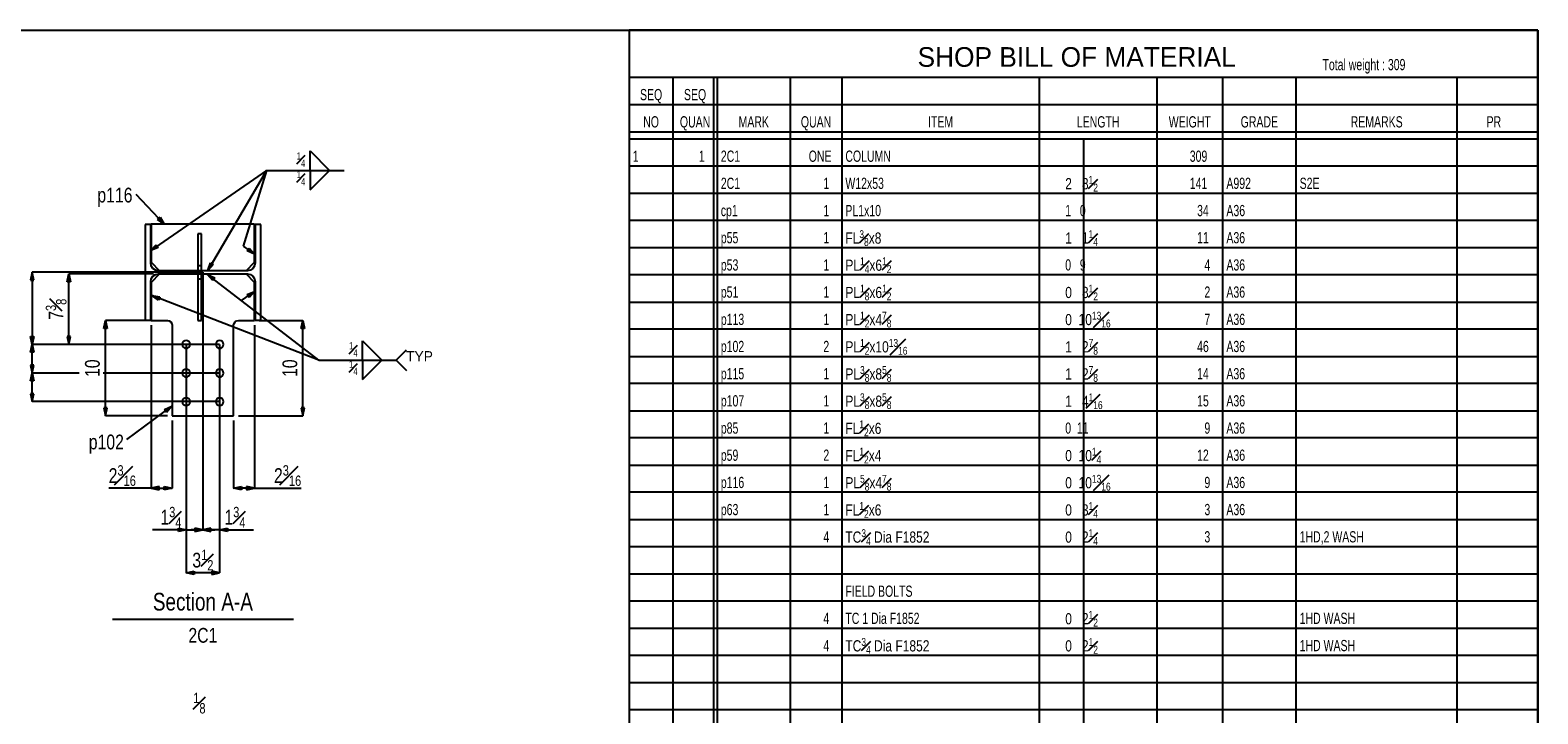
# Model space of a CAD drawing. Header units: inches. Extents: x -17.2 to 17.5, y -11.2 to 11.2.
# Tile 15 of 15: x 4.1 to 17.2, y 5.3 to 11.2. Entities that reach past the tile are written whole.
import ezdxf
from ezdxf.enums import TextEntityAlignment as Align

# ---------------------------------------------------------------- set-up
doc = ezdxf.new("R2010")
doc.units = ezdxf.units.IN
doc.header["$LTSCALE"] = 2.5
doc.header["$MEASUREMENT"] = 0
doc.linetypes.add('SDS2_5', pattern=[0.04, 0.02, -0.02])
doc.layers.add('Layer_0', color=7, linetype='Continuous')
doc.layers.add('Outline', color=7, linetype='Continuous')
doc.styles.add('MTextWidth', font='txt', dxfattribs={"width": 0.8, "height": 0.2})

msp = doc.modelspace()

# ---------------------------------------------------------------- linework, layer by layer
at = {"color": 1, "linetype": 'Continuous'}
for p, q in [((6.143, 10.025), (5.939, 9.363)), ((5.002, 9.817), (5.25, 9.556)), ((5.192, 9.596), (5.213, 9.616)), ((5.213, 9.616), (5.25, 9.556)), ((5.25, 9.556), (5.192, 9.596)), ((5.25, 9.556), (5.25, 9.556)), ((5.939, 9.363), (6.038, 9.294)), ((5.973, 9.321), (5.99, 9.345)), ((6.038, 9.294), (5.973, 9.321)), ((5.99, 9.345), (6.038, 9.294)), ((6.038, 9.294), (6.038, 9.294)), ((4.4, 9.052), (4.415, 9.12)), ((4.415, 8.505), (4.415, 9.12)), ((4.415, 9.12), (4.43, 9.052)), ((5.156, 9.12), (4.415, 9.12)), ((6.6, 8.367), (5.628, 9.116)), ((5.628, 9.116), (5.628, 9.116)), ((5.628, 9.116), (5.691, 9.086)), ((5.673, 9.063), (5.628, 9.116)), ((4.43, 9.052), (4.4, 9.052)), ((5.691, 9.086), (5.673, 9.063)), ((5.925, 8.887), (6.038, 8.968)), ((5.973, 8.94), (6.038, 8.968)), ((6.038, 8.968), (5.99, 8.916)), ((6.038, 8.968), (6.038, 8.968)), ((6.6, 8.367), (5.141, 8.931)), ((5.141, 8.931), (5.141, 8.931)), ((5.141, 8.931), (5.21, 8.919)), ((5.2, 8.892), (5.141, 8.931)), ((5.21, 8.919), (5.2, 8.892)), ((5.99, 8.916), (5.973, 8.94)), ((4.43, 8.573), (4.4, 8.573)), ((4.4, 8.573), (4.415, 8.505)), ((4.415, 8.505), (4.43, 8.573)), ((5.733, 8.505), (4.415, 8.505)), ((6.981, 8.367), (6.981, 8.536)), ((6.981, 8.536), (7.15, 8.367)), ((7.277, 8.367), (7.367, 8.457)), ((6.6, 8.367), (7.277, 8.367)), ((6.981, 8.367), (6.981, 8.197)), ((6.981, 8.197), (7.15, 8.367)), ((7.277, 8.367), (7.367, 8.277)), ((4.922, 7.675), (5.317, 7.964)), ((5.252, 7.935), (5.317, 7.964)), ((5.27, 7.911), (5.252, 7.935)), ((5.317, 7.964), (5.27, 7.911)), ((5.317, 7.964), (5.317, 7.964))]:
    msp.add_line(p, q, dxfattribs=at)
at = {"layer": 'Layer_0', "color": 2, "linetype": 'Continuous'}
for p, q in [((-17.25, 11.25), (17.25, 11.25)), ((17.25, 11.25), (9.311, 11.25)), ((9.311, 11.25), (9.311, -3.475)), ((17.25, 11.25), (17.25, -11.25)), ((17.25, -3.475), (17.25, 11.25)), ((17.25, 10.837), (9.311, 10.837)), ((10.048, 10.837), (10.048, -9.5)), ((10.08, 10.837), (10.08, -9.5)), ((10.08, 10.837), (10.08, -3.475)), ((10.048, 10.6), (17.25, 10.6)), ((9.311, 10.363), (17.25, 10.363)), ((9.311, 10.3), (17.25, 10.3)), ((5.131, 9.551), (5.083, 9.551)), ((5.083, 9.551), (5.083, 8.718)), ((5.131, 9.216), (5.131, 9.551)), ((6.038, 9.555), (5.136, 9.555)), ((5.136, 9.555), (5.136, 9.222)), ((6.038, 9.222), (6.038, 9.555)), ((6.092, 9.551), (6.044, 9.551)), ((6.044, 9.551), (6.044, 9.216)), ((6.092, 8.718), (6.092, 9.551)), ((5.575, 9.472), (5.544, 9.472)), ((5.544, 9.472), (5.544, 9.149)), ((5.575, 9.149), (5.575, 9.472)), ((5.136, 9.222), (5.209, 9.149)), ((5.965, 9.149), (6.038, 9.222)), ((5.136, 9.19), (5.131, 9.216)), ((5.151, 9.169), (5.136, 9.19)), ((5.209, 9.12), (5.136, 9.047)), ((5.136, 9.079), (5.151, 9.101)), ((5.172, 9.154), (5.151, 9.169)), ((5.151, 9.101), (5.172, 9.115)), ((5.198, 9.149), (5.172, 9.154)), ((5.172, 9.115), (5.198, 9.12)), ((5.977, 9.149), (5.198, 9.149)), ((5.198, 9.12), (5.977, 9.12)), ((5.544, 9.149), (5.575, 9.149)), ((5.544, 9.12), (5.544, 8.714)), ((5.575, 9.12), (5.544, 9.12)), ((5.575, 8.714), (5.575, 9.12)), ((6.038, 9.047), (5.965, 9.12)), ((6.002, 9.154), (5.977, 9.149)), ((5.977, 9.12), (6.002, 9.115)), ((6.024, 9.169), (6.002, 9.154)), ((6.002, 9.115), (6.024, 9.101)), ((6.039, 9.19), (6.024, 9.169)), ((6.024, 9.101), (6.039, 9.079)), ((6.044, 9.216), (6.039, 9.19)), ((5.131, 9.054), (5.136, 9.079)), ((5.131, 8.718), (5.131, 9.054)), ((5.136, 9.047), (5.136, 8.714)), ((6.038, 8.714), (6.038, 9.047)), ((6.039, 9.079), (6.044, 9.054)), ((6.044, 9.054), (6.044, 8.718)), ((5.083, 8.718), (5.131, 8.718)), ((5.136, 8.714), (5.277, 8.714)), ((5.277, 8.714), (5.293, 8.711)), ((5.293, 8.711), (5.306, 8.702)), ((5.306, 8.702), (5.315, 8.688)), ((5.544, 8.714), (5.575, 8.714)), ((5.859, 8.688), (5.868, 8.702)), ((5.868, 8.702), (5.882, 8.711)), ((5.882, 8.711), (5.898, 8.714)), ((5.898, 8.714), (6.038, 8.714)), ((6.044, 8.718), (6.092, 8.718)), ((5.315, 8.688), (5.319, 8.672)), ((5.319, 8.672), (5.319, 7.881)), ((5.856, 8.672), (5.859, 8.688)), ((5.856, 7.881), (5.856, 8.672)), ((5.319, 7.881), (5.856, 7.881))]:
    msp.add_line(p, q, dxfattribs=at)
at = {"layer": 'Layer_0', "color": 1, "linetype": 'Continuous'}
for p, q in [((9.695, -3.475), (9.695, 10.837)), ((10.72, -3.475), (10.72, 10.837)), ((11.168, 10.837), (11.168, -3.475)), ((12.897, -3.475), (12.897, 10.837)), ((13.921, 10.837), (13.921, -3.475)), ((14.497, -3.475), (14.497, 10.837)), ((15.137, 10.837), (15.137, -3.475)), ((16.546, -3.475), (16.546, 10.837)), ((9.311, 10.6), (10.048, 10.6)), ((13.281, 10.3), (13.281, -3.475)), ((17.25, 10.062), (9.311, 10.062)), ((9.311, 9.825), (17.25, 9.825)), ((17.25, 9.587), (9.311, 9.587)), ((9.311, 9.35), (17.25, 9.35)), ((17.25, 9.113), (9.311, 9.113)), ((9.311, 8.875), (17.25, 8.875)), ((17.25, 8.637), (9.311, 8.637)), ((9.311, 8.4), (17.25, 8.4)), ((17.25, 8.163), (9.311, 8.163)), ((9.311, 7.925), (17.25, 7.925)), ((17.25, 7.688), (9.311, 7.688)), ((9.311, 7.45), (17.25, 7.45)), ((17.25, 7.213), (9.311, 7.213)), ((9.311, 6.975), (17.25, 6.975)), ((17.25, 6.738), (9.311, 6.738)), ((9.311, 6.5), (17.25, 6.5)), ((17.25, 6.262), (9.311, 6.262)), ((9.311, 6.025), (17.25, 6.025)), ((17.25, 5.787), (9.311, 5.787)), ((9.311, 5.55), (17.25, 5.55)), ((17.25, 5.312), (9.311, 5.312))]:
    msp.add_line(p, q, dxfattribs=at)
at = {"layer": 'Layer_0', "color": 1, "linetype": 'SDS2_5'}
for p, q in [((5.575, 9.191), (5.544, 9.191)), ((5.544, 9.079), (5.575, 9.079))]:
    msp.add_line(p, q, dxfattribs=at)
at = {"layer": 'Layer_0', "color": 3, "linetype": 'Continuous'}
for points in [[(5.429, 8.536), (5.418, 8.529), (5.41, 8.518), (5.408, 8.505), (5.41, 8.492), (5.418, 8.481), (5.429, 8.473), (5.442, 8.471), (5.454, 8.473), (5.465, 8.481), (5.473, 8.492), (5.475, 8.505), (5.473, 8.518), (5.465, 8.529), (5.454, 8.536), (5.442, 8.538), (5.429, 8.536)], [(5.72, 8.536), (5.709, 8.529), (5.702, 8.518), (5.699, 8.505), (5.702, 8.492), (5.709, 8.481), (5.72, 8.473), (5.733, 8.471), (5.746, 8.473), (5.757, 8.481), (5.764, 8.492), (5.767, 8.505), (5.764, 8.518), (5.757, 8.529), (5.746, 8.536), (5.733, 8.538), (5.72, 8.536)], [(5.429, 8.286), (5.418, 8.279), (5.41, 8.268), (5.408, 8.255), (5.41, 8.242), (5.418, 8.231), (5.429, 8.223), (5.442, 8.221), (5.454, 8.223), (5.465, 8.231), (5.473, 8.242), (5.475, 8.255), (5.473, 8.268), (5.465, 8.279), (5.454, 8.286), (5.442, 8.288), (5.429, 8.286)], [(5.72, 8.286), (5.709, 8.279), (5.702, 8.268), (5.699, 8.255), (5.702, 8.242), (5.709, 8.231), (5.72, 8.223), (5.733, 8.221), (5.746, 8.223), (5.757, 8.231), (5.764, 8.242), (5.767, 8.255), (5.764, 8.268), (5.757, 8.279), (5.746, 8.286), (5.733, 8.288), (5.72, 8.286)], [(5.429, 8.036), (5.418, 8.029), (5.41, 8.018), (5.408, 8.005), (5.41, 7.992), (5.418, 7.981), (5.429, 7.973), (5.442, 7.971), (5.454, 7.973), (5.465, 7.981), (5.473, 7.992), (5.475, 8.005), (5.473, 8.018), (5.465, 8.029), (5.454, 8.036), (5.442, 8.038), (5.429, 8.036)], [(5.72, 8.036), (5.709, 8.029), (5.702, 8.018), (5.699, 8.005), (5.702, 7.992), (5.709, 7.981), (5.72, 7.973), (5.733, 7.971), (5.746, 7.973), (5.757, 7.981), (5.764, 7.992), (5.767, 8.005), (5.764, 8.018), (5.757, 8.029), (5.746, 8.036), (5.733, 8.038), (5.72, 8.036)]]:
    msp.add_lwpolyline(points, close=True, dxfattribs=at)
at = {"layer": 'Outline', "color": 1, "linetype": 'Continuous'}
for p, q in [((6.524, 10.025), (6.524, 10.195)), ((6.524, 10.195), (6.693, 10.025)), ((6.143, 10.025), (5.131, 9.324)), ((6.143, 10.025), (5.631, 9.151)), ((6.143, 10.025), (6.82, 10.025)), ((6.524, 10.025), (6.524, 9.856)), ((6.524, 9.856), (6.693, 10.025)), ((5.131, 9.324), (5.179, 9.375)), ((5.179, 9.375), (5.196, 9.351)), ((5.196, 9.351), (5.131, 9.324)), ((5.131, 9.324), (5.131, 9.324)), ((4.095, 9.135), (4.08, 9.066)), ((5.587, 9.135), (4.095, 9.135)), ((4.109, 9.066), (4.095, 9.135)), ((4.095, 9.135), (4.095, 8.505)), ((5.587, 9.135), (5.587, 6.885)), ((5.587, 9.135), (5.587, 6.885)), ((5.631, 9.151), (5.653, 9.218)), ((5.678, 9.203), (5.631, 9.151)), ((5.631, 9.151), (5.631, 9.151)), ((5.653, 9.218), (5.678, 9.203)), ((4.08, 9.066), (4.109, 9.066)), ((4.721, 8.645), (4.735, 8.714)), ((4.735, 7.881), (4.735, 8.714)), ((4.735, 8.714), (4.75, 8.645)), ((5.095, 8.714), (4.735, 8.714)), ((6.08, 8.714), (6.46, 8.714)), ((6.445, 8.645), (6.46, 8.714)), ((6.46, 7.881), (6.46, 8.714)), ((6.46, 8.714), (6.475, 8.645)), ((4.095, 8.505), (4.08, 8.573)), ((4.08, 8.573), (4.109, 8.573)), ((4.109, 8.573), (4.095, 8.505)), ((4.75, 8.645), (4.721, 8.645)), ((5.136, 8.672), (5.136, 7.249)), ((6.038, 8.672), (6.038, 7.249)), ((6.475, 8.645), (6.445, 8.645)), ((4.08, 8.436), (4.095, 8.505)), ((4.109, 8.436), (4.08, 8.436)), ((4.095, 8.255), (4.095, 8.505)), ((4.095, 8.505), (4.109, 8.436)), ((5.733, 8.505), (4.095, 8.505)), ((5.733, 8.505), (4.095, 8.505)), ((5.442, 8.505), (5.442, 6.51)), ((5.442, 8.505), (5.442, 6.885)), ((5.733, 8.505), (5.733, 6.51)), ((5.733, 8.505), (5.733, 6.885)), ((4.109, 8.323), (4.08, 8.323)), ((4.08, 8.323), (4.095, 8.255)), ((4.095, 8.255), (4.109, 8.323)), ((4.08, 8.186), (4.095, 8.255)), ((4.109, 8.186), (4.08, 8.186)), ((4.095, 8.005), (4.095, 8.255)), ((4.095, 8.255), (4.109, 8.186)), ((4.506, 8.255), (4.095, 8.255)), ((4.506, 8.255), (4.095, 8.255)), ((5.733, 8.255), (4.716, 8.255)), ((5.733, 8.255), (4.716, 8.255)), ((4.109, 8.073), (4.08, 8.073)), ((4.08, 8.073), (4.095, 8.005)), ((4.095, 8.005), (4.109, 8.073)), ((5.733, 8.005), (4.095, 8.005)), ((4.75, 7.95), (4.721, 7.95)), ((4.721, 7.95), (4.735, 7.881)), ((4.735, 7.881), (4.75, 7.95)), ((6.475, 7.95), (6.445, 7.95)), ((6.445, 7.95), (6.46, 7.881)), ((6.46, 7.881), (6.475, 7.95)), ((5.277, 7.881), (4.735, 7.881)), ((5.319, 7.839), (5.319, 7.249)), ((5.856, 7.839), (5.856, 7.249)), ((5.898, 7.881), (6.46, 7.881)), ((5.136, 7.249), (4.764, 7.249)), ((5.205, 7.264), (5.136, 7.249)), ((5.136, 7.249), (5.205, 7.235)), ((5.136, 7.249), (5.319, 7.249)), ((5.205, 7.235), (5.205, 7.264)), ((5.25, 7.235), (5.25, 7.264)), ((5.25, 7.264), (5.319, 7.249)), ((5.319, 7.249), (5.25, 7.235)), ((5.856, 7.249), (5.925, 7.264)), ((6.038, 7.249), (5.856, 7.249)), ((5.925, 7.235), (5.856, 7.249)), ((5.925, 7.264), (5.925, 7.235)), ((6.038, 7.249), (5.969, 7.264)), ((5.969, 7.264), (5.969, 7.235)), ((5.969, 7.235), (6.038, 7.249)), ((6.038, 7.249), (6.446, 7.249)), ((5.442, 6.885), (5.146, 6.885)), ((5.373, 6.87), (5.373, 6.9)), ((5.373, 6.9), (5.442, 6.885)), ((5.442, 6.885), (5.373, 6.87)), ((5.442, 6.885), (5.587, 6.885)), ((5.587, 6.885), (5.484, 6.885)), ((5.587, 6.885), (5.518, 6.9)), ((5.518, 6.9), (5.518, 6.87)), ((5.518, 6.87), (5.587, 6.885)), ((5.656, 6.9), (5.587, 6.885)), ((5.733, 6.885), (5.587, 6.885)), ((5.587, 6.885), (5.691, 6.885)), ((5.587, 6.885), (5.656, 6.87)), ((5.656, 6.87), (5.656, 6.9)), ((5.733, 6.885), (5.802, 6.9)), ((5.733, 6.885), (6.028, 6.885)), ((5.802, 6.87), (5.733, 6.885)), ((5.802, 6.9), (5.802, 6.87)), ((5.442, 6.51), (5.51, 6.525)), ((5.733, 6.51), (5.442, 6.51)), ((5.51, 6.495), (5.442, 6.51)), ((5.51, 6.525), (5.51, 6.495)), ((5.733, 6.51), (5.664, 6.525)), ((5.664, 6.525), (5.664, 6.495)), ((5.664, 6.495), (5.733, 6.51))]:
    msp.add_line(p, q, dxfattribs=at)
at = {"layer": 'Outline', "color": 3, "linetype": 'Continuous'}
msp.add_line((4.796, 6.104), (6.379, 6.104), dxfattribs=at)

# ---------------------------------------------------------------- texts
at = {"color": 1, "linetype": 'Continuous', "width": 0.7}
for s, height, p in [('309', 0.0981, (15.94, 10.9)), ('1', 0.0981, (9.343, 10.1)), ('1', 0.0981, (9.92, 10.1)), ('2C1', 0.0981, (10.112, 10.1)), ('ONE', 0.0981, (10.88, 10.1)), ('COLUMN', 0.0981, (11.2, 10.1)), ('309', 0.0981, (14.209, 10.1)), ('2C1', 0.0981, (10.112, 9.863)), ('1', 0.0981, (11.008, 9.863)), ('W12x53', 0.0981, (11.2, 9.863)), ('141', 0.0981, (14.209, 9.863)), ('A992', 0.0981, (14.529, 9.863)), ('S2E', 0.0981, (15.169, 9.863)), ('cp1', 0.0981, (10.112, 9.625)), ('1', 0.0981, (11.008, 9.625)), ('PL1x10', 0.0981, (11.2, 9.625)), ('1   0      ', 0.09806, (13.121, 9.625)), ('34', 0.0981, (14.273, 9.625)), ('A36', 0.0981, (14.529, 9.625)), ('p55', 0.0981, (10.112, 9.388)), ('1', 0.0981, (11.008, 9.388)), ('11', 0.0981, (14.273, 9.388)), ('A36', 0.0981, (14.529, 9.388)), ('p53', 0.0981, (10.112, 9.15)), ('1', 0.0981, (11.008, 9.15)), ('0   9      ', 0.09806, (13.121, 9.15)), ('4', 0.0981, (14.337, 9.15)), ('A36', 0.0981, (14.529, 9.15)), ('p51', 0.0981, (10.112, 8.913)), ('1', 0.0981, (11.008, 8.913)), ('2', 0.0981, (14.337, 8.913)), ('A36', 0.0981, (14.529, 8.913)), ('p113', 0.0981, (10.112, 8.675)), ('1', 0.0981, (11.008, 8.675)), ('7', 0.0981, (14.337, 8.675)), ('A36', 0.0981, (14.529, 8.675)), ('p102', 0.0981, (10.112, 8.438)), ('2', 0.0981, (11.008, 8.438)), ('46', 0.0981, (14.273, 8.438)), ('A36', 0.0981, (14.529, 8.438)), ('A36', 0.0981, (14.529, 8.2)), ('p115', 0.0981, (10.112, 8.2)), ('1', 0.0981, (11.008, 8.2)), ('14', 0.0981, (14.273, 8.2)), ('p107', 0.0981, (10.112, 7.963)), ('1', 0.0981, (11.008, 7.963)), ('15', 0.0981, (14.273, 7.963)), ('A36', 0.0981, (14.529, 7.963)), ('p85', 0.0981, (10.112, 7.725)), ('1', 0.0981, (11.008, 7.725)), ('0  11      ', 0.09806, (13.121, 7.725)), ('9', 0.0981, (14.337, 7.725)), ('A36', 0.0981, (14.529, 7.725)), ('p59', 0.0981, (10.112, 7.488)), ('2', 0.0981, (11.008, 7.488)), ('12', 0.0981, (14.273, 7.488)), ('A36', 0.0981, (14.529, 7.488)), ('p116', 0.0981, (10.112, 7.25)), ('1', 0.0981, (11.008, 7.25)), ('9', 0.0981, (14.337, 7.25)), ('A36', 0.0981, (14.529, 7.25)), ('p63', 0.0981, (10.112, 7.013)), ('1', 0.0981, (11.008, 7.013)), ('3', 0.0981, (14.337, 7.013)), ('A36', 0.0981, (14.529, 7.013)), ('4', 0.0981, (11.008, 6.775)), ('3', 0.0981, (14.337, 6.775)), ('1HD,2 WASH', 0.0981, (15.169, 6.775)), ('FIELD BOLTS', 0.09806, (11.2, 6.3)), ('4', 0.0981, (11.008, 6.063)), ('TC 1 Dia F1852', 0.09806, (11.2, 6.063)), ('1HD WASH', 0.0981, (15.169, 6.063)), ('4', 0.0981, (11.008, 5.825)), ('1HD WASH', 0.0981, (15.169, 5.825))]:
    msp.add_text(s, height=height, dxfattribs=at).set_placement(p)
at = {"color": 2, "linetype": 'Continuous', "width": 0.8}
for s, p in [('p116', (4.972, 9.745)), ('p102', (4.897, 7.588))]:
    msp.add_text(s, height=0.129, dxfattribs=at).set_placement(p, align=Align.RIGHT)
at = {"color": 1, "linetype": 'Continuous'}
msp.add_text('TYP', height=0.0903, dxfattribs=at).set_placement((7.362, 8.401), align=Align.MIDDLE_LEFT)
at = {"color": 1, "linetype": 'Continuous', "style": 'MTextWidth'}
for s, insert, char_height, attachment_point in [('\\A1;2   8{\\H0.70x;\\S1#2;}  ', (13.121, 9.84), 0.09806, 7), ('\\A1;FL{\\H0.70x;\\S3#8;}x8', (11.2, 9.365), 0.09806, 7), ('\\A1;1   1{\\H0.70x;\\S1#4;}  ', (13.121, 9.365), 0.09806, 7), ('\\A1;PL{\\H0.70x;\\S1#4;}x6{\\H0.70x;\\S1#2;}', (11.2, 9.128), 0.09806, 7), ('\\A1;PL{\\H0.70x;\\S1#8;}x6{\\H0.70x;\\S1#2;}', (11.2, 8.89), 0.09806, 7), ('\\A1;0   8{\\H0.70x;\\S1#2;}  ', (13.121, 8.89), 0.09806, 7), ('\\A1;PL{\\H0.70x;\\S1#2;}x4{\\H0.70x;\\S7#8;}', (11.2, 8.653), 0.09806, 7), ('\\A1;0  10{\\H0.70x;\\S13#16;}', (13.121, 8.653), 0.09806, 7), ('\\A1;{\\H0.70x;\\S1#4;}', (6.939, 8.398), 0.09032, 9), ('\\A1;PL{\\H0.70x;\\S1#2;}x10{\\H0.70x;\\S13#16;}', (11.2, 8.415), 0.09806, 7), ('\\A1;1   2{\\H0.70x;\\S7#8;}  ', (13.121, 8.415), 0.09806, 7), ('\\A1;{\\H0.70x;\\S1#4;}', (6.939, 8.364), 0.09032, 3), ('\\A1;PL{\\H0.70x;\\S3#8;}x8{\\H0.70x;\\S5#8;}', (11.2, 8.178), 0.09806, 7), ('\\A1;1   2{\\H0.70x;\\S7#8;}  ', (13.121, 8.178), 0.09806, 7), ('\\A1;PL{\\H0.70x;\\S3#8;}x8{\\H0.70x;\\S5#8;}', (11.2, 7.94), 0.09806, 7), ('\\A1;1   4{\\H0.70x;\\S1#16;} ', (13.121, 7.94), 0.09806, 7), ('\\A1;FL{\\H0.70x;\\S1#2;}x6', (11.2, 7.703), 0.09806, 7), ('\\A1;FL{\\H0.70x;\\S1#2;}x4', (11.2, 7.465), 0.09806, 7), ('\\A1;0  10{\\H0.70x;\\S1#4;}  ', (13.121, 7.465), 0.09806, 7), ('\\A1;PL{\\H0.70x;\\S5#8;}x4{\\H0.70x;\\S7#8;}', (11.2, 7.228), 0.09806, 7), ('\\A1;0  10{\\H0.70x;\\S13#16;}', (13.121, 7.228), 0.09806, 7), ('\\A1;FL{\\H0.70x;\\S1#2;}x6', (11.2, 6.99), 0.09806, 7), ('\\A1;0   3{\\H0.70x;\\S1#4;}  ', (13.121, 6.99), 0.09806, 7), ('\\A1;TC{\\H0.70x;\\S3#4;} Dia F1852', (11.2, 6.753), 0.09806, 7), ('\\A1;0   2{\\H0.70x;\\S1#4;}  ', (13.121, 6.753), 0.09806, 7), ('\\A1;TC{\\H0.70x;\\S3#4;} Dia F1852', (11.2, 5.803), 0.09806, 7), ('\\A1;0   2{\\H0.70x;\\S1#2;}  ', (13.121, 6.04), 0.09806, 7), ('\\A1;0   2{\\H0.70x;\\S1#2;}  ', (13.121, 5.803), 0.09806, 7)]:
    msp.add_mtext(s, dxfattribs=dict(at, insert=insert, char_height=char_height, attachment_point=attachment_point))
at = {"color": 2, "linetype": 'Continuous', "insert": (4.395, 8.812), "char_height": 0.12902, "attachment_point": 8, "rotation": 90, "style": 'MTextWidth'}
msp.add_mtext('\\A1;7{\\H0.70x;\\S3#8;}', dxfattribs=at)
at = {"layer": 'Layer_0', "color": 3, "linetype": 'Continuous'}
msp.add_text('SHOP BILL OF MATERIAL', height=0.1716, dxfattribs=at).set_placement((13.221, 10.93), align=Align.CENTER)
at = {"layer": 'Layer_0', "color": 1, "linetype": 'Continuous', "width": 0.7}
msp.add_text('Total weight : ', height=0.09806, dxfattribs=at).set_placement((15.94, 10.9), align=Align.RIGHT)
at = {"layer": 'Layer_0', "color": 2, "linetype": 'Continuous', "width": 0.7}
for s, p in [('SEQ', (9.503, 10.638)), ('SEQ', (9.887, 10.638)), ('NO', (9.503, 10.4)), ('QUAN', (9.887, 10.4)), ('MARK', (10.4, 10.4)), ('QUAN', (10.944, 10.4)), ('ITEM', (12.032, 10.4)), ('LENGTH', (13.409, 10.4)), ('WEIGHT', (14.209, 10.4)), ('GRADE', (14.817, 10.4)), ('REMARKS', (15.842, 10.4)), ('PR', (16.866, 10.4))]:
    msp.add_text(s, height=0.0981, dxfattribs=at).set_placement(p, align=Align.CENTER)
at = {"layer": 'Outline', "color": 2, "linetype": 'Continuous', "width": 0.8}
for p in [(4.686, 8.297), (6.411, 8.297)]:
    msp.add_text('10', height=0.129, rotation=90, dxfattribs=at).set_placement(p, align=Align.CENTER)
at = {"layer": 'Outline', "color": 3, "linetype": 'Continuous', "width": 0.8}
msp.add_text('Section A-A', height=0.15483, dxfattribs=at).set_placement((5.587, 6.18), align=Align.CENTER)
at = {"layer": 'Outline', "color": 1, "linetype": 'Continuous', "width": 0.8}
msp.add_text('2C1', height=0.129, dxfattribs=at).set_placement((5.587, 5.899), align=Align.CENTER)
at = {"layer": 'Outline', "color": 1, "linetype": 'Continuous', "char_height": 0.09032, "style": 'MTextWidth'}
for insert, attachment_point in [((6.482, 10.056), 9), ((6.482, 10.022), 3)]:
    msp.add_mtext('\\A1;{\\H0.70x;\\S1#4;}', dxfattribs=dict(at, insert=insert, attachment_point=attachment_point))
at = {"layer": 'Outline', "color": 2, "linetype": 'Continuous', "char_height": 0.12902, "style": 'MTextWidth'}
for s, insert, attachment_point in [('\\A1;2{\\H0.70x;\\S3#16;}', (4.764, 7.269), 7), ('\\A1;2{\\H0.70x;\\S3#16;}', (6.446, 7.269), 9), ('\\A1;1{\\H0.70x;\\S3#4;}', (5.4, 6.905), 9), ('\\A1;1{\\H0.70x;\\S3#4;}', (5.775, 6.905), 7), ('\\A1;3{\\H0.70x;\\S1#2;}', (5.587, 6.53), 8), ('\\A1;{\\H0.70x;\\S1#8;}', (5.503, 5.281), 7)]:
    msp.add_mtext(s, dxfattribs=dict(at, insert=insert, attachment_point=attachment_point))

doc.saveas('drawing.dxf')
